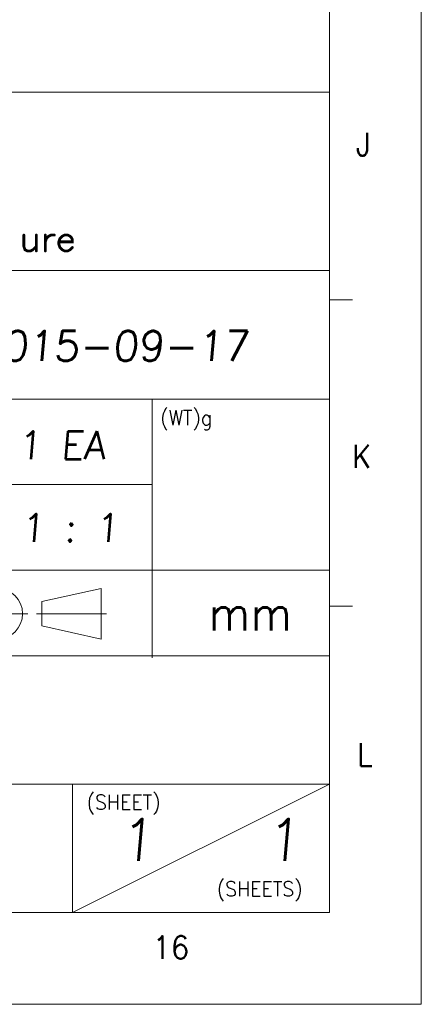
# Model space of a CAD drawing. Header units: millimetres. Extents: x 4497 to 13960, y 12291 to 16372.
# Tile 159 of 217: x 8947 to 9108, y 12784 to 13179. Entities that reach past the tile are written whole.
import ezdxf
from ezdxf.enums import TextEntityAlignment as Align

# ---------------------------------------------------------------- set-up
doc = ezdxf.new("R2010")
doc.units = ezdxf.units.MM
doc.header["$LTSCALE"] = 0.8
doc.layers.get('0').update_dxf_attribs({"linetype": 'CONTINUOUS', "lineweight": 0})
doc.layers.add('2', color=3, linetype='CONTINUOUS', lineweight=0)
doc.styles.add('GHS', font='romans', dxfattribs={"height": 2, "bigfont": 'whgtxt'})
doc.styles.get("Standard").update_dxf_attribs({"font": 'romans.shx', "width": 0.8, "oblique": 5, "bigfont": 'whgtxt.shx'})

# ---------------------------------------------------------------- blocks, each defined once
blk = doc.blocks.new('SMOOTH_0$064516')
at = {"const_width": 0.0323}
blk.add_lwpolyline([(-0.016, 0, 1), (0.016, 0, 1)], format="xyb", close=True, dxfattribs=at)
blk = doc.blocks.new('logo')
at = {"color": 7, "const_width": 0.859}
for points in [[(-3386.01, 5309.53), (-3386.01, 5306.03), (-3385.67, 5304.99), (-3384.96, 5304.64), (-3383.92, 5304.64), (-3383.22, 5304.99), (-3382.17, 5306.03)], [(-3382.17, 5309.53), (-3382.17, 5304.64)], [(-3379.38, 5307.43), (-3379.04, 5308.48), (-3378.34, 5309.17), (-3377.64, 5309.53), (-3376.59, 5309.53)], [(-3379.38, 5309.53), (-3379.38, 5304.64)], [(-3375.2, 5307.43), (-3371.01, 5307.43), (-3371.01, 5308.13), (-3371.36, 5308.82), (-3371.71, 5309.17), (-3372.41, 5309.53), (-3373.46, 5309.53), (-3374.15, 5309.17), (-3374.85, 5308.48), (-3375.2, 5307.43), (-3375.2, 5306.74), (-3374.85, 5305.69), (-3374.15, 5304.99), (-3373.46, 5304.64), (-3372.41, 5304.64), (-3371.71, 5304.99), (-3371.01, 5305.69)]]:
    blk.add_lwpolyline(points, dxfattribs=at)
at = {"color": 7, "xscale": 13.31, "yscale": 13.31, "zscale": 13.31}
for p in [(-3386.01, 5309.53), (-3382.17, 5309.53), (-3379.38, 5309.53), (-3379.04, 5308.48), (-3378.34, 5309.17), (-3377.64, 5309.53), (-3376.59, 5309.53), (-3374.85, 5308.48), (-3374.15, 5309.17), (-3373.46, 5309.53), (-3372.41, 5309.53), (-3371.71, 5309.17), (-3371.36, 5308.82), (-3371.01, 5308.13), (-3386.01, 5306.03), (-3385.67, 5304.99), (-3384.96, 5304.64), (-3383.92, 5304.64), (-3383.22, 5304.99), (-3382.17, 5306.03), (-3382.17, 5304.64), (-3379.38, 5307.43), (-3379.38, 5304.64), (-3375.2, 5307.43), (-3375.2, 5307.43), (-3375.2, 5306.74), (-3374.85, 5305.69), (-3374.15, 5304.99), (-3373.46, 5304.64), (-3372.41, 5304.64), (-3371.71, 5304.99), (-3371.01, 5307.43), (-3371.01, 5305.69)]:
    blk.add_blockref('SMOOTH_0$064516', p, dxfattribs=at)

msp = doc.modelspace()

# ---------------------------------------------------------------- linework, layer by layer
for p, q in [((9107.863, 14331.924), (9107.863, 12784.215)), ((9071.057, 12821.021), (9071.057, 14295.117)), ((8676.308, 13149.978), (9071.057, 13149.978)), ((9071.057, 12821.021), (9071.057, 13149.978)), ((8676.308, 13078.466), (9071.057, 13078.466)), ((9071.057, 13066.704), (9080.259, 13066.704)), ((8676.308, 13026.977), (9071.057, 13026.977)), ((8999.963, 12923.185), (8999.963, 13026.977)), ((8676.308, 12992.651), (8999.963, 12992.651)), ((8676.308, 12958.325), (9071.057, 12958.325)), ((8955.867, 12945.725), (8979.609, 12951.019)), ((8979.609, 12930.666), (8979.609, 12951.019)), ((8979.609, 12930.666), (8979.609, 12951.019)), ((8955.867, 12935.96), (8955.867, 12945.725)), ((8925.587, 12940.842), (8950.231, 12940.842)), ((8953.722, 12940.842), (8981.755, 12940.842)), ((9071.057, 12943.862), (9080.259, 12943.862)), ((8955.867, 12935.96), (8979.609, 12930.666)), ((8676.308, 12923.999), (9071.057, 12923.999)), ((8676.308, 12872.51), (9071.057, 12872.51)), ((8968.079, 12821.021), (8968.079, 12872.51)), ((8968.079, 12821.021), (9071.057, 12872.51)), ((6965.731, 12821.021), (9071.057, 12821.021)), ((8676.308, 12821.021), (9071.057, 12821.021)), ((8676.308, 12821.021), (9071.057, 12821.021)), ((8766.3, 12821.021), (9071.057, 12821.021)), ((6919.723, 12784.215), (9107.863, 12784.215))]:
    msp.add_line(p, q)
msp.add_circle((8937.909, 12940.842), 10.177)

# ---------------------------------------------------------------- block references
at = {"xscale": 1.296000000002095, "yscale": 1.295999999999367, "zscale": 1.295999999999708}
msp.add_blockref('logo', (13336.884, 6211.566), dxfattribs=at)

# ---------------------------------------------------------------- texts
at = {"width": 0.933333}
for s, height, p in [('J', 9.202, (9084.657, 13129.101)), ('K', 9.202, (9083.985, 13004.041)), ('L', 9.202, (9085.329, 12884.361)), ('16', 9.2016, (9007.547, 12807.039))]:
    msp.add_text(s, height=height, dxfattribs=at).set_placement(p, align=Align.MIDDLE_CENTER)
for s, height, p in [('(WT)g', 5.968, (9003.269, 13022.444)), ('mm', 13.9254, (9022.706, 12948.012)), ('(SHEET)', 5.968, (8973.778, 12868.264)), ('(SHEETS)', 5.968, (9025.91, 12833.511))]:
    msp.add_text(s, height=height, dxfattribs=at).set_placement(p, align=Align.TOP_LEFT)
at = {"layer": '2', "style": 'GHS', "oblique": 5}
for s, height, p in [('2015-09-17', 12, (8929.652, 13042.268)), ('1 EA', 11.1958, (8946.105, 13002.871)), ('1 : 1', 11.1958, (8947.332, 12969.73)), ('1', 16.794, (8986.668, 12841.747)), ('1', 16.794, (9045.321, 12841.747))]:
    msp.add_text(s, height=height, dxfattribs=at).set_placement(p)

doc.saveas('drawing.dxf')
